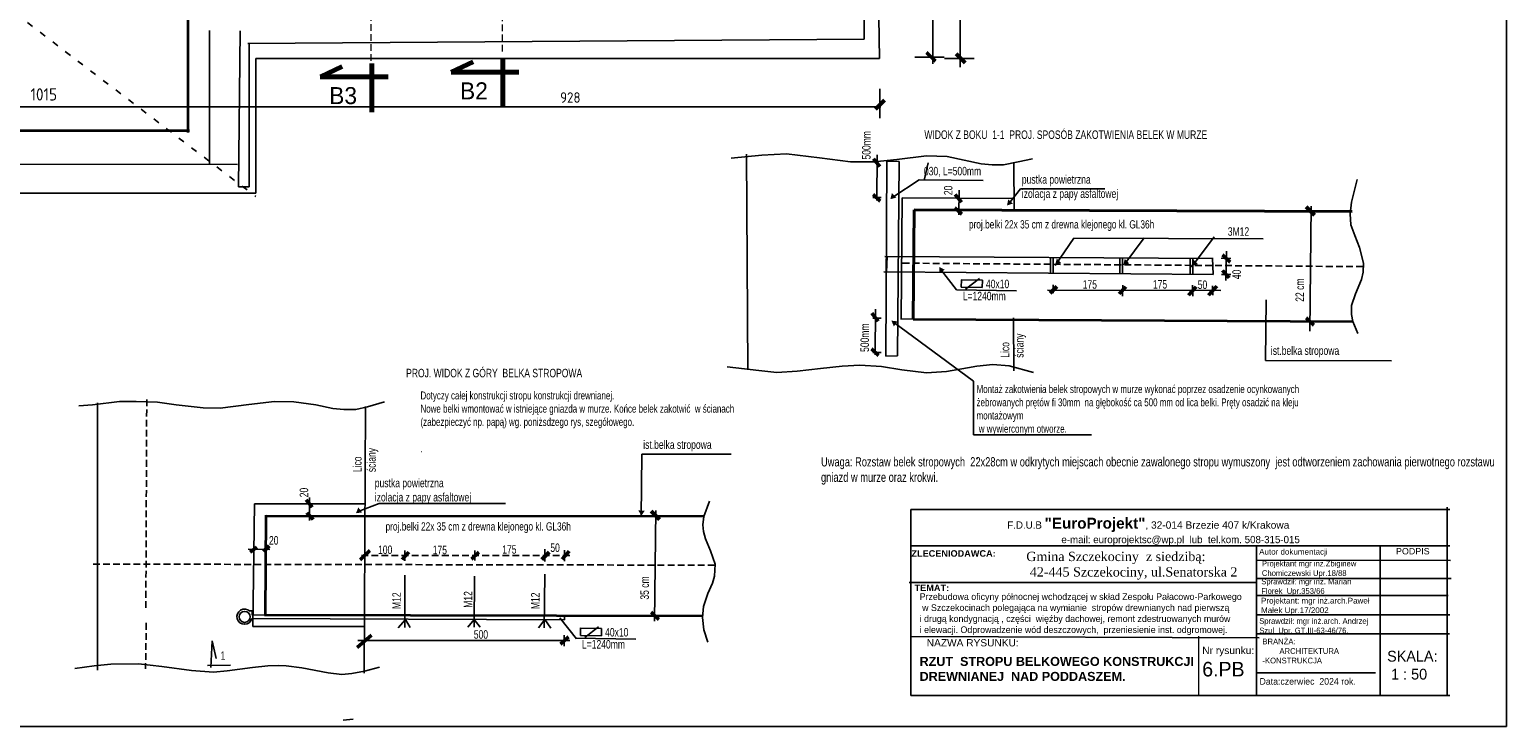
# Model space of a CAD drawing. Header units: millimetres. Extents: x 5545 to 136433, y -146986 to -36607.
# Tile 114 of 159: x 36951 to 39184, y -52264 to -51210. Entities that reach past the tile are written whole.
import ezdxf

# ---------------------------------------------------------------- set-up
doc = ezdxf.new("R2010")
doc.units = ezdxf.units.MM
doc.header["$LTSCALE"] = 8
for name, pattern in [('ACAD_ISO03W100', [30, 12, -18]), ('DASHDOTX2', [50.8, 25.4, -12.7, 0, -12.7]), ('VERDECKT', [9.525, 6.35, -3.175])]:
    doc.linetypes.add(name, pattern=pattern)
for name, color, linetype in [('5 WYMIAROWANIE', 253, 'Continuous'), ('Arc_opisy', 18, 'Continuous'), ('WYMIARY', 9, 'Continuous')]:
    doc.layers.add(name, color=color, linetype=linetype)
for name, color, linetype, lineweight in [('cienk.', 161, 'Continuous', 15), ('GRUBA', 74, 'Continuous', 50), ('Standard', 7, 'Continuous', 25)]:
    doc.layers.add(name, color=color, linetype=linetype, lineweight=lineweight)
doc.styles.add('BIKTG', font='BIKROMSW.SHX')
doc.styles.add('ISOCP', font='ISOCP.SHX')
doc.styles.add('TXT50', font='bikroms.shx', dxfattribs={"width": 0.75, "height": 10})

# ---------------------------------------------------------------- blocks, each defined once
blk = doc.blocks.new('G$C8C1C8AAF')
at = {"layer": 'Standard', "color": 170, "lineweight": 25, "ltscale": 2}
blk.add_line((4156.4, 2926.3), (4156.4, 0), dxfattribs=at)
at = {"layer": 'Standard', "color": 15, "lineweight": 25, "ltscale": 2}
blk.add_line((4156.4, 0), (0, 0), dxfattribs=at)
blk = doc.blocks.new('G$C1C2C7789')
at = {"layer": 'Arc_opisy', "lineweight": 25, "ltscale": 0.1}
blk.add_blockref('G$C8C1C8AAF', (0, 0), dxfattribs=at)
blk = doc.blocks.new('G$CFA82744B')
at = {"layer": 'Arc_opisy', "color": 1, "lineweight": 25, "ltscale": 0.1}
blk.add_blockref('G$C1C2C7789', (0, 0), dxfattribs=at)
blk = doc.blocks.new('G$C2D5568B3')
at = {"layer": '5 WYMIAROWANIE', "lineweight": 15}
blk.add_hatch(color=7, dxfattribs=at).paths.add_polyline_path([(4.7, 8.2), (0, 0), (9.5, 0.1)])
blk = doc.blocks.new('G$CB5EE3834')
at = {"layer": 'Arc_opisy', "lineweight": 25, "ltscale": 0.2}
blk.add_blockref('G$C2D5568B3', (0, 0), dxfattribs=at)
blk = doc.blocks.new('G$C1A704194')
at = {"layer": 'Arc_opisy', "lineweight": 25, "ltscale": 0.2, "rotation": 43.91907581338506}
blk.add_blockref('G$CB5EE3834', (2.4, 0), dxfattribs=at)

msp = doc.modelspace()

# ---------------------------------------------------------------- linework, layer by layer
at = {"color": 250, "linetype": 'ByBlock', "lineweight": 50}
for p, q in [((38306.875, -51244.141), (38320.394, -51257.66)), ((38351.863, -51246.283), (38365.382, -51259.802)), ((38243.433, -51316.696), (38229.914, -51330.215))]:
    msp.add_line(p, q, dxfattribs=at)
at = {"color": 250, "lineweight": 25, "ltscale": 50}
for p, q in [((38806.32, -52039.87), (39100.035, -52039.87)), ((38806.32, -52065.532), (39095.621, -52065.532))]:
    msp.add_line(p, q, dxfattribs=at)
at = {"layer": 'Arc_opisy', "color": 250, "linetype": 'VERDECKT', "lineweight": 20, "ltscale": 0.2}
for p, q in [((37467.541, -51257.174), (37467.541, -49593.963)), ((37665.937, -51242.705), (37665.937, -49620.521))]:
    msp.add_line(p, q, dxfattribs=at)
at = {"layer": 'Arc_opisy', "linetype": 'ACAD_ISO03W100', "lineweight": 25, "ltscale": 0.1}
msp.add_line((36775.945, -51068.228), (37292.999, -51462.4), dxfattribs=at)
at = {"layer": 'Arc_opisy', "color": 250, "linetype": 'ByBlock', "lineweight": 25, "ltscale": 0.2}
for p, q in [((38034.739, -51397.967), (38037.036, -51724.185)), ((38058.025, -51399.655), (38095.535, -51397.828)), ((38095.535, -51397.828), (38144.948, -51403.901)), ((38011.384, -51404.249), (38058.025, -51399.655)), ((38144.948, -51403.901), (38191.877, -51409.56)), ((38191.877, -51409.56), (38227.62, -51409.731)), ((38227.62, -51409.731), (38261.851, -51406.419)), ((38245.567, -51703.54), (38247.027, -51408.435)), ((38246.799, -51408.768), (38265.691, -51409.199)), ((38261.851, -51406.419), (38306.902, -51400.666)), ((38265.691, -51409.199), (38263.079, -51703.367)), ((38306.902, -51400.666), (38338.096, -51401.494)), ((38338.096, -51401.494), (38389.58, -51412.674)), ((38389.58, -51412.674), (38406.427, -51414.254)), ((38406.427, -51414.254), (38423.195, -51414.308)), ((38423.195, -51414.308), (38445.355, -51409.617)), ((38438.901, -51410.825), (38439.592, -51483.841)), ((38445.355, -51409.617), (38467.029, -51404.98)), ((38255.823, -51463.184), (38295.702, -51437.12)), ((38295.702, -51437.12), (38392.751, -51438.156)), ((38949.541, -51470.686), (38957.909, -51436.438)), ((38270.005, -51463.963), (38268.638, -51648.137)), ((38439.632, -51465.033), (38270.005, -51463.963)), ((38432.024, -51472.271), (38448.863, -51450.601)), ((38448.863, -51450.601), (38576.675, -51450.739)), ((38947.557, -51488.457), (38949.541, -51470.686)), ((38948.56, -51505.074), (38947.557, -51488.457)), ((38954.329, -51521.141), (38948.56, -51505.074)), ((38501.638, -51566.429), (38529.685, -51525.131)), ((38529.685, -51525.131), (38816.12, -51526.261)), ((38606.608, -51564.146), (38636.145, -51524.947)), ((38707.615, -51569.082), (38741.89, -51523.147)), ((38961.366, -51539.502), (38954.329, -51521.141)), ((38740.267, -51556.102), (38243.793, -51553.108)), ((38247.327, -51552.74), (38246.499, -51576.895)), ((38740.267, -51579.987), (38739.458, -51555.401)), ((38760.406, -51545.107), (38759.475, -51589.473)), ((38967.394, -51562.993), (38961.366, -51539.502)), ((38242.504, -51576.366), (38740.267, -51579.987)), ((38328.049, -51572.005), (38352.089, -51603.403)), ((38752.628, -51555.678), (38766.978, -51555.897)), ((38964.45, -51587.716), (38967.07, -51576.795)), ((38967.07, -51576.795), (38967.394, -51562.993)), ((38359.767, -51588.047), (38359.336, -51599.262)), ((38391.513, -51588.651), (38359.336, -51588.133)), ((38359.336, -51599.262), (38391.082, -51599.952)), ((38386.855, -51586.063), (38365.978, -51602.454)), ((38391.082, -51599.952), (38391.513, -51588.651)), ((38498.575, -51595.608), (38498.411, -51608.644)), ((38603.597, -51596.328), (38603.422, -51612.716)), ((38709.009, -51596.401), (38709.622, -51612.877)), ((38739.506, -51597.102), (38740.032, -51611.475)), ((38753.066, -51579.942), (38766.814, -51580.326)), ((38955.617, -51609.386), (38964.45, -51587.716)), ((38352.089, -51603.403), (38443.014, -51604.955)), ((38489.994, -51603.726), (38752.133, -51604.168)), ((38820.686, -51618.551), (38819.272, -51710.421)), ((38949.682, -51626.915), (38955.617, -51609.386)), ((38949.267, -51640.718), (38949.682, -51626.915)), ((38951.338, -51651.346), (38949.267, -51640.718)), ((38268.207, -51647.491), (38952.282, -51651.256)), ((38438.911, -51725.711), (38438.69, -51645.766)), ((38958.929, -51669.289), (38951.338, -51651.346)), ((38263.079, -51703.367), (38245.567, -51703.54)), ((38819.272, -51710.421), (39010.079, -51710.774)), ((38005.545, -51720.075), (38053.49, -51725.486)), ((38053.49, -51725.486), (38080.681, -51728.522)), ((38080.681, -51728.522), (38111.599, -51726.59)), ((38111.599, -51726.59), (38146.933, -51722.587)), ((38146.933, -51722.587), (38179.507, -51718.722)), ((38179.507, -51718.722), (38205.972, -51717.46)), ((38205.972, -51717.46), (38238.667, -51719.53)), ((38238.667, -51719.53), (38269.637, -51724.533)), ((38269.637, -51724.533), (38306.931, -51728.778)), ((38306.931, -51728.778), (38336.952, -51727.052)), ((38336.952, -51727.052), (38369.129, -51721.531)), ((38369.129, -51721.531), (38382.977, -51718.616)), ((38382.977, -51718.616), (38407.045, -51716.115)), ((38407.045, -51716.115), (38432.148, -51718.53)), ((38432.148, -51718.53), (38468.898, -51728.192)), ((37025.246, -51779.106), (37045.998, -51777.284)), ((37045.998, -51777.284), (37087.081, -51772.096)), ((37053.585, -51774.216), (37053.612, -52178.741)), ((37087.081, -51772.096), (37112.18, -51772.096)), ((37112.18, -51772.096), (37144.29, -51773.077)), ((37144.29, -51773.077), (37172.473, -51777.284)), ((37172.473, -51777.284), (37213.483, -51782.008)), ((37239.16, -51782.271), (37282.54, -51777.013)), ((37282.54, -51777.013), (37321.418, -51772.468)), ((37321.418, -51772.468), (37350.425, -51772.818)), ((37350.425, -51772.818), (37383.639, -51777.551)), ((37383.639, -51777.551), (37409.355, -51783.019)), ((37461.777, -51780.424), (37487.629, -51772.865)), ((37213.483, -51782.008), (37239.16, -51782.271)), ((37409.355, -51783.019), (37426.093, -51784.246)), ((37426.093, -51784.246), (37444.233, -51784.421)), ((37444.233, -51784.421), (37461.777, -51780.424)), ((37458.894, -51779.968), (37456.69, -52183.242)), ((37290.811, -51927.154), (37288.343, -52112.464)), ((37458.398, -51927.154), (37290.811, -51927.154)), ((37374.199, -51917.604), (37374.199, -51952.098)), ((37281.267, -51995.537), (37314.239, -51996.14)), ((37283.356, -52089.175), (37287.397, -52089.022)), ((37287.397, -52089.022), (37287.583, -52095.726)), ((37287.469, -52100.792), (37759.442, -52102.462)), ((37288.291, -52094.812), (37968.189, -52096.614)), ((37288.343, -52112.464), (37456.828, -52112.913)), ((37759.442, -52102.462), (37759.705, -52095.188)), ((37811.141, -52112.95), (37790.265, -52129.341)), ((37776.376, -52130.29), (37867.301, -52131.842)), ((37784.054, -52114.934), (37783.622, -52126.149)), ((37815.8, -52115.538), (37783.622, -52115.02)), ((37783.622, -52126.149), (37815.368, -52126.839)), ((37815.368, -52126.839), (37815.8, -52115.538)), ((37048.776, -52172.092), (37019.506, -52176.386)), ((37073.664, -52169.726), (37048.776, -52172.092)), ((37115.407, -52168.93), (37073.664, -52169.726)), ((37150.892, -52173.116), (37115.407, -52168.93)), ((37195.762, -52179.338), (37150.892, -52173.116)), ((37229.256, -52181.529), (37195.762, -52179.338)), ((37249.763, -52179.689), (37229.256, -52181.529)), ((37287.994, -52174.781), (37249.763, -52179.689)), ((37311.053, -52172.261), (37287.994, -52174.781)), ((37327.923, -52171.44), (37311.053, -52172.261)), ((37338.833, -52172.215), (37327.923, -52171.44)), ((37362.659, -52175.173), (37338.833, -52172.215)), ((37402.301, -52182.741), (37362.659, -52175.173)), ((37457.213, -52180.217), (37437.969, -52183.88)), ((37479.736, -52174.345), (37457.213, -52180.217)), ((37422.895, -52185.282), (37402.301, -52182.741)), ((37437.969, -52183.88), (37422.895, -52185.282)), ((37439.955, -52253.055), (37424.882, -52254.457))]:
    msp.add_line(p, q, dxfattribs=at)
at = {"layer": 'Arc_opisy', "color": 250, "lineweight": 25, "ltscale": 0.2}
for p, q in [((38232.359, -51398.985), (38231.938, -51468.258)), ((38309.476, -51411.466), (38303.254, -51437.23)), ((38356.096, -51452.836), (38355.676, -51489.993)), ((38888.264, -51476.608), (38886.245, -51665.749)), ((38229.93, -51632.62), (38229.51, -51701.892)), ((37875.652, -51947.277), (37876.549, -51851.93)), ((37876.549, -51851.93), (38011.686, -51852.19)), ((37970.544, -51946.438), (37978.992, -51922.91)), ((37897.81, -51937.221), (37895.791, -52104.808)), ((37968.737, -51958.652), (37970.544, -51946.438)), ((37969.558, -51968.894), (37968.737, -51958.652)), ((37972.932, -51980.057), (37969.558, -51968.894)), ((37518.276, -51997.628), (37518.495, -52013.457)), ((37624.05, -51997.773), (37624.05, -52012.63)), ((37729.724, -51995.839), (37729.998, -52014.242)), ((37759.466, -51997.373), (37759.575, -52014.078)), ((37980.504, -51998.145), (37972.932, -51980.057)), ((37987.611, -52018.325), (37980.504, -51998.145)), ((37986.296, -52036.729), (37987.611, -52018.325)), ((37518.505, -52035.213), (37518.225, -52114.436)), ((37623.516, -52036.688), (37622.956, -52113.499)), ((37730.01, -52033.563), (37728.958, -52114.801)), ((37983.27, -52047.233), (37986.296, -52036.729)), ((37969.669, -52082.568), (37976.4, -52062.797)), ((37976.4, -52062.797), (37983.27, -52047.233)), ((37968.127, -52099.254), (37969.669, -52082.568)), ((37508.269, -52114.576), (37519.066, -52101.957)), ((37519.066, -52101.957), (37526.498, -52114.015)), ((37613.701, -52113.639), (37623.03, -52101.879)), ((37623.03, -52101.879), (37632.341, -52113.929)), ((37720.457, -52114.801), (37729.747, -52102.182)), ((37729.747, -52102.182), (37739.211, -52115.327)), ((37752.658, -52099.749), (37778.037, -52131.438)), ((37970.23, -52117.762), (37968.127, -52099.254)), ((37226.982, -52134.427), (37225.187, -52174.792)), ((37232.815, -52161.125), (37226.982, -52134.427)), ((37447.168, -52133.694), (37767.861, -52133.991)), ((37758.924, -52125.885), (37759.198, -52142.426)), ((37976.119, -52136.411), (37970.23, -52117.762)), ((37219.777, -52171.833), (37254.569, -52171.395))]:
    msp.add_line(p, q, dxfattribs=at)
at = {"layer": 'Arc_opisy', "color": 250, "lineweight": 50, "ltscale": 0.2}
for p, q in [((38226.61, -51405.155), (38236.285, -51416.933)), ((38226.189, -51459.238), (38236.705, -51469.193)), ((38350.347, -51459.006), (38360.022, -51470.784)), ((38349.927, -51479.197), (38360.443, -51489.152)), ((38880.941, -51477.684), (38893.648, -51490.392)), ((38224.181, -51638.789), (38233.856, -51650.568)), ((38881.142, -51645.632), (38892.64, -51656.99)), ((38223.761, -51692.872), (38234.277, -51702.828)), ((37890.488, -51938.297), (37903.195, -51951.005)), ((37465.385, -51997.841), (37450.925, -52011.687)), ((37524.301, -52000.092), (37514.222, -52011.211)), ((37630.04, -52000.135), (37619.086, -52011.055)), ((37736.242, -52000.057), (37725.178, -52011.34)), ((37766.805, -51998.742), (37756.07, -52010.682)), ((37890.688, -52090.756), (37902.186, -52102.114)), ((37468.067, -52125.906), (37446.193, -52144.695)), ((37765.771, -52128.514), (37753.447, -52139.359))]:
    msp.add_line(p, q, dxfattribs=at)
at = {"layer": 'Arc_opisy', "lineweight": 25, "ltscale": 0.1}
for p, q in [((38238.17, -51463.843), (38225.56, -51463.843)), ((38494.342, -51554.613), (38494.342, -51578.448)), ((38498.342, -51554.613), (38498.342, -51578.448)), ((38599.337, -51555.275), (38599.337, -51579.273)), ((38603.337, -51555.275), (38603.337, -51579.273)), ((38705.479, -51556.057), (38705.479, -51579.729)), ((38709.479, -51556.057), (38709.479, -51579.729)), ((38238.17, -51646.37), (38225.56, -51646.37)), ((38377.986, -51741.716), (38257.023, -51652.216)), ((38238.17, -51698.169), (38225.56, -51698.169)), ((38377.986, -51822.583), (38377.986, -51741.716)), ((38556.566, -51822.583), (38377.986, -51822.583))]:
    msp.add_line(p, q, dxfattribs=at)
at = {"layer": 'Arc_opisy', "color": 250, "linetype": 'ByBlock', "lineweight": 40, "ltscale": 0.2}
for p, q in [((38288.491, -51482.125), (38286.824, -51647.695)), ((38950.317, -51484.92), (38288.491, -51482.125))]:
    msp.add_line(p, q, dxfattribs=at)
at = {"layer": 'Arc_opisy', "color": 250, "linetype": 'ByBlock', "lineweight": 50, "ltscale": 0.2}
for p, q in [((38754.436, -51550.311), (38765.773, -51561.648)), ((38754.578, -51574.274), (38764.601, -51585.393)), ((38504.052, -51598.511), (38494.084, -51608.425)), ((38608.505, -51598.957), (38598.164, -51609.298)), ((38714.617, -51599.03), (38702.962, -51611.212)), ((38745.815, -51597.716), (38733.371, -51611.562)), ((37368.906, -51921.302), (37378.283, -51932.257)), ((37370.045, -51940.495), (37379.86, -51950.836)), ((37294.412, -51992.525), (37284.553, -52000.029)), ((37313.363, -51990.553), (37304.49, -51999.372))]:
    msp.add_line(p, q, dxfattribs=at)
at = {"layer": 'Arc_opisy', "color": 250, "linetype": 'VERDECKT', "lineweight": 25, "ltscale": 0.2}
for p, q in [((38270.838, -51563.039), (38968.293, -51568.303)), ((37128.053, -51769.354), (37126.779, -52086.491)), ((37046.967, -52018.277), (37989.614, -52019.928)), ((37452.528, -52005.212), (37768.183, -52005.436)), ((37127.452, -52107.355), (37126.33, -52176.678))]:
    msp.add_line(p, q, dxfattribs=at)
at = {"layer": 'Arc_opisy', "color": 250, "lineweight": 35, "ltscale": 0.2}
for p, q in [((38286.825, -51647.593), (38951.319, -51651.251)), ((37306.225, -52095.039), (37968.189, -52096.614))]:
    msp.add_line(p, q, dxfattribs=at)
at = {"layer": 'Arc_opisy', "color": 250, "lineweight": 25, "ltscale": 0.1}
for p, q in [((37479.673, -51926.824), (37447.912, -51938.787)), ((37670.261, -51926.824), (37479.673, -51926.824))]:
    msp.add_line(p, q, dxfattribs=at)
at = {"layer": 'Arc_opisy', "color": 250, "linetype": 'ByBlock', "lineweight": 35, "ltscale": 0.2}
for p, q in [((37308.329, -51944.475), (37306.927, -52096.049)), ((37308.555, -51945.376), (37969.107, -51945.751))]:
    msp.add_line(p, q, dxfattribs=at)
at = {"layer": 'Arc_opisy', "color": 250, "lineweight": 20, "ltscale": 0.5}
msp.add_line((38718.095, -52127.543), (38718.095, -52216.639), dxfattribs=at)
at = {"layer": 'Arc_opisy', "color": 250, "linetype": 'ByBlock', "lineweight": 25, "ltscale": 0.2}
msp.add_circle((37276.038, -52098.069), 8.323, dxfattribs=at)
msp.add_arc((37275.963, -52097.779), 11.501, 46.075354, 344.808778, dxfattribs=at)
at = {"layer": 'Standard', "color": 250, "lineweight": 25, "ltscale": 2}
for p, q in [((38316.633, -49639.287), (38316.633, -51261.257)), ((38357.765, -49642.029), (38357.765, -51266.741)), ((38297.056, -51251.288), (38289.357, -51251.288)), ((38289.357, -51251.288), (38333.877, -51251.288)), ((38342.044, -51253.43), (38334.345, -51253.43)), ((38334.345, -51253.43), (38378.865, -51253.43)), ((38236.286, -51299.179), (38236.286, -51343.698)), ((38237.83, -51326.441), (35221.839, -51326.441))]:
    msp.add_line(p, q, dxfattribs=at)
at = {"layer": 'Standard', "color": 250, "lineweight": 25}
for p, q in [((38199.663, -49673.382), (38212.674, -51224.063)), ((38235.908, -51253.463), (38218.03, -50204.519)), ((38235.908, -51253.463), (38218.03, -50204.519)), ((37266.752, -51447.615), (37269.199, -51211.345)), ((37266.752, -51447.615), (37269.199, -51211.345)), ((38212.674, -51224.063), (37280.864, -51230.612)), ((38212.674, -51224.063), (37280.864, -51230.612)), ((37282.732, -51230.528), (37282.732, -51447.615)), ((37282.732, -51230.528), (37282.732, -51447.615)), ((37292.843, -51457.236), (37292.843, -51253.463)), ((37292.843, -51253.463), (38235.908, -51253.463)), ((37292.843, -51457.236), (37292.843, -51253.463)), ((37292.843, -51253.463), (38235.908, -51253.463)), ((36718.575, -51413.239), (37265.103, -51413.656)), ((36718.575, -51413.239), (37265.103, -51413.656)), ((36228.441, -51457.236), (37292.843, -51457.236)), ((36228.441, -51457.236), (37292.843, -51457.236)), ((37282.732, -51447.615), (37266.752, -51447.615)), ((37282.732, -51447.615), (37266.752, -51447.615))]:
    msp.add_line(p, q, dxfattribs=at)
at = {"layer": 'Standard', "color": 250, "lineweight": 35}
for p, q in [((37190.219, -51077.509), (37190.219, -51365.62)), ((37190.219, -51077.509), (37190.219, -51365.62)), ((37192.67, -51362.616), (36359.816, -51362.616)), ((37192.67, -51362.616), (36359.816, -51362.616))]:
    msp.add_line(p, q, dxfattribs=at)
at = {"layer": 'Standard', "color": 250, "linetype": 'DASHDOTX2', "lineweight": 25}
msp.add_line((37223.125, -51414.307), (37223.125, -51083.177), dxfattribs=at)
msp.add_line((37223.125, -51414.307), (37223.125, -51083.177), dxfattribs=at)
at = {"layer": 'Standard', "color": 250, "lineweight": 70}
for p, q in [((37468.472, -51334.627), (37468.472, -51261.014)), ((37588.408, -51273.899), (37621.571, -51258.349)), ((37666.251, -51327.459), (37666.251, -51253.847)), ((37493.088, -51281.096), (37390.517, -51281.269)), ((37390.63, -51281.066), (37423.792, -51265.517)), ((37690.867, -51273.929), (37588.295, -51274.102))]:
    msp.add_line(p, q, dxfattribs=at)
at = {"layer": 'WYMIARY', "color": 250}
for p, q in [((39094.056, -51932.249), (39094.056, -52216.688)), ((38283.074, -51935.894), (38283.074, -52217.007)), ((39097.914, -51935.894), (38283.074, -51935.894)), ((38282.136, -51990.841), (39098.203, -51990.841)), ((38805.999, -51990.841), (38805.999, -52216.688)), ((38992.667, -51990.841), (38992.667, -52216.688)), ((38805.999, -52013.465), (38805.999, -52216.688)), ((38806.701, -52012.445), (39099.338, -52012.606)), ((38280.915, -52046.328), (38805.099, -52046.328)), ((38806.32, -52094.85), (39098.203, -52094.85)), ((38284.337, -52128.024), (38809.656, -52129.581)), ((38805.779, -52123.964), (39097.662, -52123.964)), ((38806.32, -52182.77), (38985.978, -52182.77)), ((39097.914, -52217.007), (38283.074, -52217.007))]:
    msp.add_line(p, q, dxfattribs=at)

# ---------------------------------------------------------------- block references
at = {"layer": 'Arc_opisy', "color": 250, "lineweight": 25, "ltscale": 0.1}
msp.add_blockref('G$CFA82744B', (35027.343, -52263.923), dxfattribs=at)
at = {"layer": 'Arc_opisy', "lineweight": 25, "ltscale": 0.2}
for p, rotation in [((38261.418, -51466.247), 90.74088032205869), ((38437.831, -51475.203), 94.48767913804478), ((38324.125, -51577.64), 348.1373471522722), ((38510.707, -51565.29), 90.74088032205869), ((38613.486, -51565.901), 90.74088032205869), ((38717.299, -51567.017), 90.74088032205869), ((38264.797, -51652.989), 128.833776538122), ((37453.468, -51942.455), 83.41447366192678), ((37872.144, -51934.772), 252.8328381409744)]:
    msp.add_blockref('G$C1A704194', p, dxfattribs=dict(at, rotation=rotation))

# ---------------------------------------------------------------- texts
at = {"layer": 'Arc_opisy', "lineweight": 25, "ltscale": 0.1, "char_height": 12.5, "attachment_point": 1, "style": 'TXT50'}
for insert in [(38371.109, -51498.07), (37489.142, -51955.017)]:
    msp.add_mtext('proj.belki 22x 35 cm z drewna klejonego kl. GL36h', dxfattribs=dict(at, insert=insert))
at = {"layer": 'cienk.', "color": 250, "lineweight": 25, "char_height": 12.875, "width": 504.18609, "attachment_point": 1, "rotation": 90, "style": 'TXT50'}
for s, insert in [('500mm', (38209.54, -51406.284)), ('20', (38333.278, -51460.134)), ('40', (38769.314, -51587.24)), ('22 cm', (38864.794, -51621.401)), ('500mm', (38207.112, -51697.304)), ('Lico \\Pściany', (38419.275, -51706.105)), ('Lico \\Pściany', (37439.963, -51879.152)), ('20', (37359.318, -51917.188)), ('35 cm', (37874.34, -52072.018)), ('M12', (37499.328, -52086.175)), ('M12', (37607.471, -52084.358)), ('M12', (37709.041, -52086.41))]:
    msp.add_mtext(s, dxfattribs=dict(at, insert=insert))
at = {"layer": 'cienk.', "color": 250, "lineweight": 35, "char_height": 12.875, "attachment_point": 1, "style": 'TXT50'}
for s, insert, width in [('WIDOK Z BOKU  1-1  PROJ. SPOSÓB ZAKOTWIENIA BELEK W MURZE', (38303.698, -51362.244), 646.21012), ('PROJ. WIDOK Z GÓRY  BELKA STROPOWA', (37520.234, -51722.877), 504.18609)]:
    msp.add_mtext(s, dxfattribs=dict(at, insert=insert, width=width))
at = {"layer": 'cienk.', "color": 250, "lineweight": 25, "char_height": 12.875, "width": 504.18609, "attachment_point": 1, "style": 'TXT50'}
for s, insert in [('030, L=500mm', (38303.037, -51417.363)), ('pustka powietrzna\\Pizolacja z papy asfaltowej', (38451.062, -51429.926)), ('3M12', (38762.432, -51508.724)), ('40x10', (38396.782, -51588.057)), ('175', (38543.089, -51588.791)), ('175', (38649.241, -51588.605)), ('50', (38716.976, -51589.204)), ('L=1240mm', (38361.816, -51606.285)), ('ist.belka stropowa', (38827.506, -51688.887)), ('ist.belka stropowa', (37878.677, -51831.12)), ('pustka powietrzna\\Pizolacja z papy asfaltowej', (37472.861, -51889.146)), ('20', (37312.887, -51975.937)), ('100', (37477.759, -51990.215)), ('175', (37560.415, -51990.465)), ('175', (37665.555, -51989.706)), ('50', (37738.261, -51987.023)), ('500', (37622.573, -52118.28)), ('L=1240mm', (37786.103, -52133.172)), ('40x10', (37821.069, -52114.944)), ('1', (37239.684, -52150.122))]:
    msp.add_mtext(s, dxfattribs=dict(at, insert=insert))
at = {"layer": 'cienk.', "color": 250, "attachment_point": 1, "style": 'TXT50'}
for s, insert, char_height, width in [('Dotyczy całej konstrukcji stropu konstrukcji drewnianej.\\PNowe belki wmontować w istniejące gniazda w murze. Końce belek zakotwić  w ścianach (zabezpieczyć np. papą) wg. poniżsdzego rys, szegółowego.\\P \\P.', (37541.962, -51757.155), 12, 489.50106), ('Montaż zakotwienia belek stropowych w murze wykonać poprzez osadzenie ocynkowanych żebrowanych prętów fi 30mm  na głębokość ca 500 mm od lica belki. Pręty osadzić na kleju montażowym\\P w wywierconym otworze.\\P \\P.', (38382.624, -51747.526), 12, 489.50106), ('{\\C0;Uwaga: Rozstaw belek stropowych  22x28cm w odkrytych miejscach obecnie zawalonego stropu wymuszony  jest odtworzeniem zachowania pierwotnego rozstawu gniazd w murze oraz krokwi.} ', (38147.479, -51856.522), 14, 1033.03691)]:
    msp.add_mtext(s, dxfattribs=dict(at, insert=insert, char_height=char_height, width=width))
at = {"layer": 'cienk.', "color": 250, "attachment_point": 1}
for s, insert, char_height, width in [('{\\fArial|b0|i0|c238|p34;PODPIS}', (39016.722, -51993.984), 9.635, 161.44248), ('SKALA:  \\P 1 : 50', (39003.276, -52149.477), 16.2832, 272.83779), ('{\\fArial|b1|i0|c238|p34;\\H0.8x;RZUT  STROPU BELKOWEGO KONSTRUKCJI\\PDREWNIANEJ  NAD PODDASZEM.\\H1.25x; \\P\\pxt47;\\P}', (38296.471, -52158.697), 17, 923.05914)]:
    msp.add_mtext(s, dxfattribs=dict(at, insert=insert, char_height=char_height, width=width))
at = {"layer": 'GRUBA', "color": 250, "style": 'BIKTG'}
for s, height, p in [('Szczegółwymiany konstrukcji  ', 25, (36481.265, -51226.368)), ('B3', 25.75, (37403.91, -51322.428)), ('B2', 25.75, (37601.689, -51315.261))]:
    msp.add_text(s, height=height, dxfattribs=at).set_placement(p)
at = {"layer": 'Standard', "color": 250, "linetype": 'Continuous', "lineweight": 5, "ltscale": 2, "style": 'ISOCP'}
msp.add_text('1015', height=18.54, dxfattribs=at).set_placement((36952.304, -51317.013))
at = {"layer": 'Standard', "color": 250, "linetype": 'Continuous', "lineweight": 25, "style": 'ISOCP'}
msp.add_text('928', height=15.759, dxfattribs=at).set_placement((37753.117, -51320.368))
at = {"layer": 'WYMIARY', "color": 250, "lineweight": 5}
msp.add_text('6.PB', height=22.0685, dxfattribs=at).set_placement((38723.815, -52188.246))
at = {"layer": 'WYMIARY', "color": 250, "insert": (38429.145, -51948.145), "char_height": 10.99113, "attachment_point": 1}
msp.add_mtext('F.D.U.B {\\fArial|b1|i0|c238|p34;\\H1.5x;"EuroProjekt"\\fArial|b0|i0|c238|p34;\\H0.6667x;, 32-014 Brzezie 407 k/Krakowa    \\P}                    e-mail: europrojektsc@wp.pl  lub  tel.kom. 508-315-015', dxfattribs=at)
at = {"layer": 'WYMIARY', "color": 250, "attachment_point": 1}
for s, insert, char_height, width in [('{\\fArial|b1|i0|c238|p34;ZLECENIODAWCA:\\fArial|b0|i0|c238|p34; }', (38284.127, -51997.236), 9.89202, 727.67875), ('{\\fTimes New Roman|b0|i0|c238|p18;\\H2.132764x;Gmina Szczekociny  z siedzibą:\\P 42-445 Szczekociny, ul.Senatorska 2\\H1.111111x;\\P\\fTimes New Roman|b1|i0|c238|p18;\\H0.382118x;\\C1;\\P\\H0.8125x;\\C250;\\P}.', (38457.854, -51999.642), 6.58301, 369.19993), ('{\\fArial|b0|i0|c238|p34;\\C5;Autor dokumentacji\\C250;       \\P}', (38809.868, -51995.243), 8.65551, 145.03034), ('Projektant mgr inż.Zbiginew Chomiczewski Upr.18/88', (38813.968, -52013.156), 8.65551, 184.10143), ('Sprawdził: mgr inż. Marian\\PFlorek  Upr.353/66', (38812.956, -52040.246), 8.65551, 184.10143), ('{\\fArial|b1|i0|c238|p34;TEMAT:} ', (38288.973, -52049.294), 9.89202, 527.57424), ('Przebudowa oficyny północnej wchodzącej w skład Zespołu Pałacowo-Parkowego\\P w Szczekocinach polegająca na wymianie  stropów drewnianych nad pierwszą \\Pi drugą kondygnacją , części  więźby dachowej, remont zdestruowanych murów \\Pi elewacji. Odprowadzenie wód deszczowych,  przeniesienie inst. odgromowej.', (38296.602, -52062.498), 10, 667.87304), ('{\\fArial|b0|i0|c238|p34;Projektant: mgr inż.arch.Paweł Małek Upr.17/2002}', (38812.766, -52069.271), 8.65551, 184.10143), ('Sprawdził: mgr inż.arch. Andrzej \\PSzul  Upr. GT.III-63-46/76.', (38809.976, -52100.055), 8.6, 236.02747), ('{\\fArial|b0|i0|c238|p34;NAZWA RYSUNKU:    \\P                                 }', (38307.302, -52131.788), 10.99113, 407.77092), ('BRANŻA:   \\P        ARCHITEKTURA -KONSTRUKCJA              ', (38814.789, -52130.997), 8.65551, 145.03034), ('{\\fArial|b0|i0|c238|p34;Nr rysunku:}', (38723.845, -52143.34), 10.99113, 122.08586), ('Data:czerwiec  2024 rok.', (38810.401, -52190.773), 9.89202, 184.10143)]:
    msp.add_mtext(s, dxfattribs=dict(at, insert=insert, char_height=char_height, width=width))

doc.saveas('drawing.dxf')
